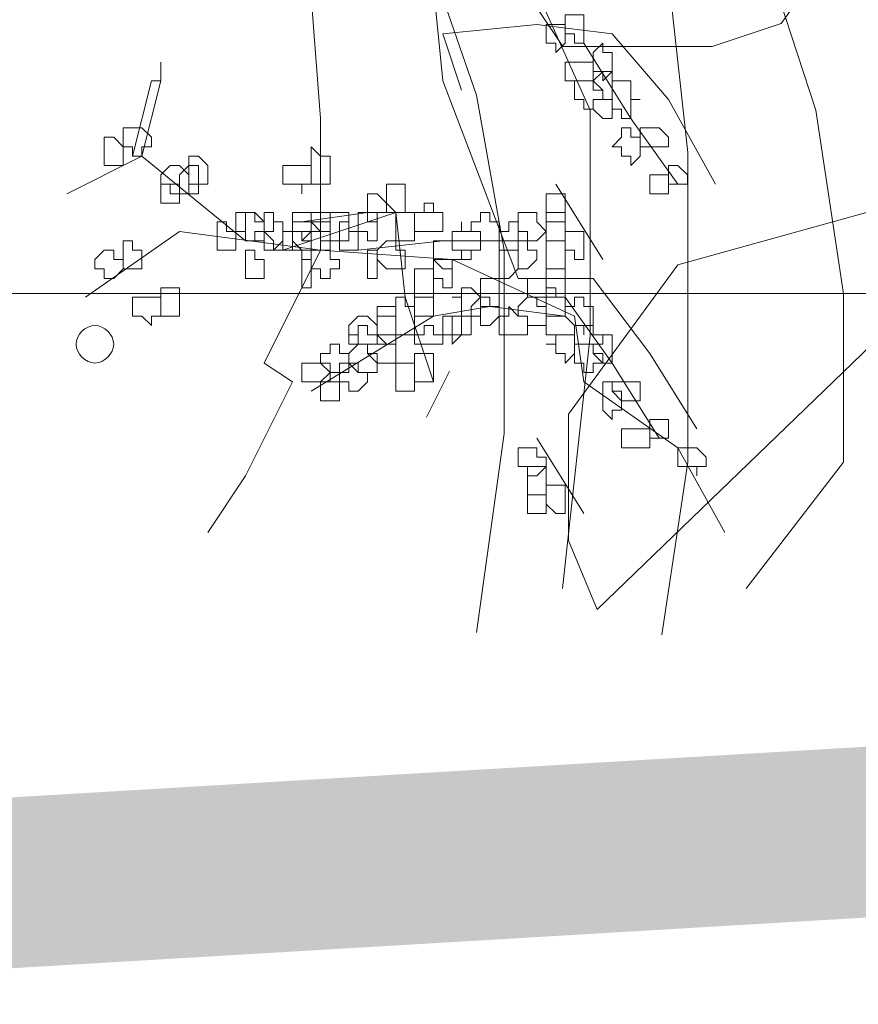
# Model space of a CAD drawing. Header units: millimetres. Extents: x 14400 to 93787, y -21104 to 39413.
# Tile 35 of 256: x 23146 to 23161, y 9741 to 9758. Entities that reach past the tile are written whole.
import ezdxf

# ---------------------------------------------------------------- set-up
doc = ezdxf.new("R2010")
doc.units = ezdxf.units.MM
doc.linetypes.add('HIDDEN', pattern=[9.525, 6.35, -3.175])
for name, color, linetype, lineweight in [('!MODUS_OPIS', 3, 'Continuous', 13), ('__MODUS_ŚCIANY', 2, 'Continuous', 35), ('_MODUS - zielen', 66, 'Continuous', 9), ('Widok', 1, 'Continuous', 15)]:
    doc.layers.add(name, color=color, linetype=linetype, lineweight=lineweight)

msp = doc.modelspace()

# ---------------------------------------------------------------- linework, layer by layer
at = {"layer": '!MODUS_OPIS', "linetype": 'HIDDEN', "ltscale": 2}
msp.add_lwpolyline([(23639.40184, 9753.23322), (22997.375, 9753.23322)], dxfattribs=at)
at = {"layer": '__MODUS_ŚCIANY', "ltscale": 2, "const_width": 3}
msp.add_lwpolyline([(22482.72843, 9742.23322), (23135.03227, 9742.23322), (23219.34561, 9747.23322), (23815.53999, 9747.23322)], dxfattribs=at)
at = {"layer": '_MODUS - zielen', "transparency": 33554687}
for p, q in [((23153.95198, 9756.72508), (23152.23416, 9761.67205)), ((23155.95611, 9756.45848), (23153.95198, 9760.93148)), ((23157.67393, 9755.71791), (23157.18312, 9760.19092)), ((23159.92346, 9756.45848), (23159.18725, 9758.70979)), ((23154.44279, 9753.99981), (23153.95198, 9756.72508)), ((23155.95611, 9752.48906), (23155.95611, 9756.45848)), ((23160.41427, 9753.22962), (23159.92346, 9756.45848)), ((23157.67393, 9750.26736), (23157.67393, 9755.71791)), ((23154.44279, 9750.77095), (23154.44279, 9753.99981)), ((23160.41427, 9750.26736), (23160.41427, 9753.22962)), ((23155.4653, 9748.04567), (23155.95611, 9752.48906)), ((23153.95198, 9747.27549), (23154.44279, 9750.77095)), ((23157.21272, 9747.23322), (23157.67393, 9750.26736)), ((23158.69644, 9748.04567), (23160.41427, 9750.26736))]:
    msp.add_line(p, q, dxfattribs=at)
at = {"layer": '_MODUS - zielen', "transparency": 33554687, "elevation": -6681.00084}
for points in [[(23169.82406, 9769.50574), (23166.58937, 9768.293), (23164.56861, 9766.57493), (23162.54785, 9766.57493), (23158.50528, 9764.65476), (23156.07953, 9762.22941), (23154.66468, 9758.79327), (23155.47256, 9757.58053), (23158.10029, 9757.58053), (23159.31316, 9757.98473), (23162.95179, 9763.03781), (23162.95179, 9766.47381), (23162.95179, 9766.67592)], [(23161.13195, 9754.7507), (23157.49438, 9753.74006), (23155.57408, 9751.11247), (23155.57408, 9748.88908), (23156.07953, 9747.67634), (23161.73892, 9753.13375), (23167.19633, 9752.12311), (23168.40921, 9751.51667), (23168.61118, 9751.31457)]]:
    msp.add_lwpolyline(points, dxfattribs=at)
at = {"layer": '_MODUS - zielen', "transparency": 33554687}
for points in [[(23154.68557, 9753.50207), (23153.36187, 9756.97681), (23153.1964, 9758.63144), (23153.69279, 9760.45154), (23154.52011, 9761.77525), (23155.18197, 9763.42988), (23155.34743, 9766.73915)], [(23151.21084, 9753.99846), (23151.21084, 9756.31495), (23151.04538, 9758.46598), (23150.54899, 9759.95515), (23150.54899, 9761.44432), (23149.05982, 9762.76803), (23147.57065, 9764.2572), (23146.08148, 9765.58091)], [(23153.69279, 9756.81134), (23153.36187, 9757.80412), (23155.0165, 9757.96959), (23156.34021, 9757.80412), (23157.33299, 9756.64588), (23158.16031, 9755.15671)], [(23155.84382, 9757.63866), (23156.67114, 9756.31495), (23157.49845, 9755.15671)], [(23148.39796, 9757.30773), (23148.39796, 9756.97681), (23148.39796, 9756.97681)], [(23148.2325, 9756.97681), (23147.90157, 9755.6531), (23147.90157, 9755.6531)], [(23148.2325, 9756.97681), (23148.39796, 9756.97681), (23148.06704, 9755.6531), (23147.90157, 9755.6531)], [(23149.88713, 9754.16393), (23148.06704, 9755.6531), (23146.74333, 9754.99125)], [(23155.34743, 9755.15671), (23156.17475, 9753.833), (23156.17475, 9753.833)], [(23152.70001, 9753.17115), (23152.53455, 9754.66032), (23150.54899, 9753.99846)], [(23153.1964, 9754.66032), (23152.03816, 9754.66032), (23150.87992, 9754.49486)], [(23151.21084, 9753.99846), (23148.72889, 9754.32939), (23147.07426, 9753.17115)], [(23154.85104, 9754.16393), (23153.36187, 9754.16393), (23151.8727, 9753.99846)], [(23151.21084, 9753.99846), (23150.21806, 9752.0129), (23150.71445, 9751.68198), (23149.88713, 9750.02734), (23149.22528, 9749.03456)], [(23151.21084, 9753.99846), (23153.52733, 9753.833), (23155.67836, 9752.84022)], [(23154.68557, 9753.50207), (23156.00928, 9753.50207), (23156.00928, 9753.50207)], [(23156.00928, 9753.50207), (23157.00206, 9752.17837), (23157.82938, 9750.85466)], [(23153.1964, 9751.68198), (23152.70001, 9753.17115), (23152.70001, 9753.17115)], [(23155.51289, 9753.17115), (23156.34021, 9752.0129), (23157.16753, 9750.6892)], [(23154.18918, 9753.00568), (23153.1964, 9752.84022), (23151.04538, 9751.51651)], [(23155.51289, 9752.84022), (23154.18918, 9753.00568), (23154.18918, 9753.00568)], [(23155.67836, 9752.84022), (23155.84382, 9751.68198), (23157.49845, 9750.52373), (23158.32577, 9749.03456)], [(23153.48052, 9751.87013), (23153.07552, 9751.06172)], [(23155.0165, 9750.6892), (23155.84382, 9749.36549), (23155.84382, 9749.36549)]]:
    msp.add_lwpolyline(points, dxfattribs=at)
for points in [[(23155.67836, 9758.13505), (23155.51289, 9758.13505), (23155.51289, 9757.96959), (23155.51289, 9757.80412), (23155.51289, 9757.80412), (23155.67836, 9757.80412), (23155.67836, 9757.63866), (23155.84382, 9757.63866), (23155.84382, 9757.63866), (23155.84382, 9757.80412), (23155.84382, 9757.80412), (23155.84382, 9757.96959), (23155.84382, 9758.13505), (23155.84382, 9758.13505)], [(23155.18197, 9757.96959), (23155.18197, 9757.80412), (23155.18197, 9757.80412), (23155.18197, 9757.80412), (23155.18197, 9757.63866), (23155.18197, 9757.63866), (23155.18197, 9757.63866), (23155.34743, 9757.63866), (23155.34743, 9757.4732), (23155.51289, 9757.63866), (23155.51289, 9757.63866), (23155.51289, 9757.63866), (23155.51289, 9757.80412), (23155.51289, 9757.80412), (23155.51289, 9757.96959), (23155.34743, 9757.96959)], [(23156.17475, 9757.63866), (23156.00928, 9757.4732), (23156.00928, 9757.30773), (23156.00928, 9757.30773), (23156.00928, 9757.14227), (23156.17475, 9757.14227), (23156.17475, 9756.97681), (23156.17475, 9756.97681), (23156.34021, 9757.14227), (23156.34021, 9757.30773), (23156.34021, 9757.30773), (23156.34021, 9757.4732), (23156.17475, 9757.4732)], [(23155.67836, 9757.30773), (23155.51289, 9757.30773), (23155.51289, 9757.14227), (23155.51289, 9756.97681), (23155.67836, 9756.97681), (23155.67836, 9756.97681), (23155.84382, 9756.97681), (23155.84382, 9756.97681), (23156.00928, 9756.97681), (23156.00928, 9756.97681), (23156.00928, 9757.14227), (23156.00928, 9757.30773), (23155.84382, 9757.30773), (23155.84382, 9757.30773), (23155.84382, 9757.30773)], [(23156.17475, 9757.14227), (23156.00928, 9756.97681), (23156.00928, 9756.97681), (23156.17475, 9756.81134), (23156.17475, 9756.64588), (23156.17475, 9756.64588), (23156.34021, 9756.64588), (23156.34021, 9756.64588), (23156.34021, 9756.81134), (23156.34021, 9756.97681), (23156.34021, 9756.97681), (23156.34021, 9757.14227)], [(23155.84382, 9756.97681), (23155.84382, 9756.97681), (23155.67836, 9756.97681), (23155.67836, 9756.81134), (23155.67836, 9756.64588), (23155.67836, 9756.64588), (23155.84382, 9756.64588), (23155.84382, 9756.48042), (23155.84382, 9756.48042), (23156.00928, 9756.48042), (23156.00928, 9756.64588), (23156.17475, 9756.64588), (23156.17475, 9756.64588), (23156.17475, 9756.81134), (23156.00928, 9756.81134), (23156.00928, 9756.97681)], [(23156.50567, 9756.97681), (23156.34021, 9756.97681), (23156.34021, 9756.81134), (23156.34021, 9756.64588), (23156.34021, 9756.64588), (23156.34021, 9756.48042), (23156.50567, 9756.48042), (23156.50567, 9756.31495), (23156.67114, 9756.31495), (23156.67114, 9756.48042), (23156.67114, 9756.64588), (23156.8366, 9756.64588), (23156.67114, 9756.64588), (23156.67114, 9756.81134), (23156.67114, 9756.97681)], [(23156.17475, 9756.64588), (23156.17475, 9756.64588), (23156.00928, 9756.64588), (23156.00928, 9756.48042), (23156.17475, 9756.31495), (23156.17475, 9756.31495), (23156.17475, 9756.31495), (23156.34021, 9756.31495), (23156.34021, 9756.31495), (23156.34021, 9756.31495), (23156.34021, 9756.48042), (23156.34021, 9756.64588), (23156.34021, 9756.64588), (23156.34021, 9756.64588)], [(23147.90157, 9756.14949), (23147.90157, 9756.14949), (23147.73611, 9756.14949), (23147.73611, 9755.98403), (23147.73611, 9755.81856), (23147.90157, 9755.81856), (23147.90157, 9755.6531), (23147.90157, 9755.6531), (23148.06704, 9755.6531), (23148.06704, 9755.81856), (23148.2325, 9755.81856), (23148.2325, 9755.81856), (23148.2325, 9755.98403), (23148.06704, 9756.14949)], [(23156.50567, 9756.14949), (23156.50567, 9755.98403), (23156.34021, 9755.81856), (23156.50567, 9755.81856), (23156.50567, 9755.6531), (23156.67114, 9755.6531), (23156.67114, 9755.48764), (23156.67114, 9755.48764), (23156.8366, 9755.6531), (23156.8366, 9755.81856), (23156.8366, 9755.81856), (23156.8366, 9755.98403), (23156.67114, 9755.98403), (23156.67114, 9756.14949), (23156.67114, 9756.14949)], [(23157.00206, 9756.14949), (23156.8366, 9756.14949), (23156.8366, 9756.14949), (23156.8366, 9755.98403), (23156.8366, 9755.81856), (23157.00206, 9755.81856), (23157.00206, 9755.81856), (23157.00206, 9755.81856), (23157.16753, 9755.81856), (23157.16753, 9755.81856), (23157.33299, 9755.81856), (23157.33299, 9755.98403), (23157.16753, 9756.14949), (23157.16753, 9756.14949)], [(23147.57065, 9755.98403), (23147.40518, 9755.98403), (23147.40518, 9755.81856), (23147.40518, 9755.81856), (23147.40518, 9755.6531), (23147.40518, 9755.48764), (23147.57065, 9755.48764), (23147.57065, 9755.48764), (23147.73611, 9755.48764), (23147.73611, 9755.6531), (23147.73611, 9755.81856), (23147.73611, 9755.81856)], [(23151.04538, 9755.6531), (23151.04538, 9755.6531), (23151.04538, 9755.48764), (23151.04538, 9755.48764), (23151.04538, 9755.32217), (23151.04538, 9755.32217), (23151.04538, 9755.15671), (23151.21084, 9755.15671), (23151.37631, 9755.15671), (23151.37631, 9755.32217), (23151.37631, 9755.48764), (23151.37631, 9755.48764), (23151.37631, 9755.6531), (23151.21084, 9755.6531), (23151.04538, 9755.81856)], [(23149.05982, 9755.6531), (23148.89435, 9755.6531), (23148.89435, 9755.48764), (23148.89435, 9755.48764), (23148.89435, 9755.32217), (23148.89435, 9755.15671), (23149.05982, 9755.15671), (23149.05982, 9755.15671), (23149.22528, 9755.15671), (23149.22528, 9755.32217), (23149.22528, 9755.48764), (23149.22528, 9755.48764)], [(23148.56343, 9755.48764), (23148.39796, 9755.32217), (23148.39796, 9755.15671), (23148.39796, 9755.15671), (23148.56343, 9755.15671), (23148.56343, 9754.99125), (23148.72889, 9754.99125), (23148.72889, 9754.99125), (23148.89435, 9754.99125), (23148.89435, 9755.15671), (23148.89435, 9755.15671), (23148.89435, 9755.32217), (23148.72889, 9755.48764), (23148.72889, 9755.48764)], [(23148.72889, 9755.32217), (23148.72889, 9755.15671), (23148.72889, 9755.15671), (23148.72889, 9754.99125), (23148.89435, 9754.99125), (23148.89435, 9754.99125), (23149.05982, 9754.99125), (23149.05982, 9754.99125), (23149.05982, 9754.99125), (23149.05982, 9755.15671), (23149.05982, 9755.15671), (23149.05982, 9755.32217), (23149.05982, 9755.32217), (23149.05982, 9755.48764), (23148.89435, 9755.48764)], [(23150.71445, 9755.48764), (23150.71445, 9755.48764), (23150.54899, 9755.48764), (23150.54899, 9755.32217), (23150.54899, 9755.15671), (23150.71445, 9755.15671), (23150.71445, 9755.15671), (23150.87992, 9755.15671), (23150.87992, 9754.99125), (23150.87992, 9754.99125), (23150.87992, 9755.15671), (23151.04538, 9755.15671), (23151.04538, 9755.15671), (23151.04538, 9755.32217), (23151.04538, 9755.48764), (23150.87992, 9755.48764), (23150.87992, 9755.48764), (23150.87992, 9755.48764)], [(23157.33299, 9755.48764), (23157.33299, 9755.48764), (23157.33299, 9755.32217), (23157.33299, 9755.15671), (23157.33299, 9755.15671), (23157.49845, 9755.15671), (23157.49845, 9755.15671), (23157.66392, 9755.15671), (23157.66392, 9755.15671), (23157.66392, 9755.32217), (23157.49845, 9755.48764), (23157.49845, 9755.48764)], [(23148.39796, 9755.15671), (23148.39796, 9755.15671), (23148.39796, 9754.99125), (23148.39796, 9754.99125), (23148.39796, 9754.99125), (23148.39796, 9754.82578), (23148.56343, 9754.82578), (23148.72889, 9754.82578), (23148.72889, 9754.82578), (23148.72889, 9754.99125), (23148.72889, 9754.99125), (23148.72889, 9755.15671), (23148.72889, 9755.15671), (23148.56343, 9755.15671)], [(23152.53455, 9755.15671), (23152.36909, 9755.15671), (23152.36909, 9754.99125), (23152.36909, 9754.99125), (23152.36909, 9754.82578), (23152.53455, 9754.66032), (23152.53455, 9754.66032), (23152.70001, 9754.66032), (23152.70001, 9754.82578), (23152.70001, 9754.99125), (23152.70001, 9754.99125), (23152.70001, 9755.15671)], [(23157.00206, 9755.32217), (23157.00206, 9755.32217), (23157.00206, 9755.15671), (23157.00206, 9755.15671), (23157.00206, 9754.99125), (23157.00206, 9754.99125), (23157.16753, 9754.99125), (23157.33299, 9754.99125), (23157.33299, 9754.99125), (23157.33299, 9755.15671), (23157.33299, 9755.15671), (23157.33299, 9755.32217), (23157.16753, 9755.32217)], [(23152.03816, 9754.99125), (23152.03816, 9754.99125), (23152.03816, 9754.99125), (23152.03816, 9754.82578), (23152.03816, 9754.66032), (23152.03816, 9754.66032), (23152.03816, 9754.49486), (23152.20362, 9754.49486), (23152.20362, 9754.49486), (23152.20362, 9754.66032), (23152.36909, 9754.66032), (23152.36909, 9754.66032), (23152.36909, 9754.82578), (23152.20362, 9754.99125), (23152.20362, 9754.99125)], [(23155.18197, 9754.99125), (23155.18197, 9754.99125), (23155.18197, 9754.82578), (23155.18197, 9754.66032), (23155.18197, 9754.66032), (23155.18197, 9754.49486), (23155.34743, 9754.49486), (23155.51289, 9754.49486), (23155.51289, 9754.66032), (23155.51289, 9754.66032), (23155.51289, 9754.82578), (23155.51289, 9754.99125), (23155.34743, 9754.99125)], [(23153.03094, 9754.82578), (23153.03094, 9754.66032), (23152.86548, 9754.66032), (23152.86548, 9754.66032), (23152.86548, 9754.49486), (23152.86548, 9754.32939), (23153.03094, 9754.32939), (23153.03094, 9754.32939), (23153.1964, 9754.32939), (23153.1964, 9754.32939), (23153.1964, 9754.32939), (23153.36187, 9754.32939), (23153.36187, 9754.49486), (23153.36187, 9754.66032), (23153.1964, 9754.66032), (23153.1964, 9754.66032), (23153.1964, 9754.66032), (23153.1964, 9754.82578)], [(23149.88713, 9754.66032), (23149.72167, 9754.66032), (23149.72167, 9754.49486), (23149.72167, 9754.32939), (23149.72167, 9754.32939), (23149.88713, 9754.32939), (23149.88713, 9754.16393), (23149.88713, 9754.16393), (23150.0526, 9754.16393), (23150.0526, 9754.32939), (23150.21806, 9754.32939), (23150.21806, 9754.32939), (23150.21806, 9754.49486), (23150.0526, 9754.49486), (23150.0526, 9754.66032)], [(23149.88713, 9754.66032), (23149.88713, 9754.66032), (23149.88713, 9754.49486), (23149.88713, 9754.32939), (23149.88713, 9754.32939), (23149.88713, 9754.16393), (23149.88713, 9754.16393), (23150.0526, 9754.16393), (23150.21806, 9754.16393), (23150.21806, 9754.32939), (23150.21806, 9754.32939), (23150.21806, 9754.49486), (23150.0526, 9754.66032)], [(23150.21806, 9754.66032), (23150.21806, 9754.49486), (23150.21806, 9754.32939), (23150.21806, 9754.32939), (23150.21806, 9754.16393), (23150.21806, 9754.16393), (23150.21806, 9753.99846), (23150.38352, 9753.99846), (23150.54899, 9754.16393), (23150.54899, 9754.32939), (23150.54899, 9754.32939), (23150.54899, 9754.49486), (23150.38352, 9754.49486), (23150.38352, 9754.66032)], [(23150.87992, 9754.66032), (23150.71445, 9754.66032), (23150.71445, 9754.66032), (23150.71445, 9754.49486), (23150.71445, 9754.32939), (23150.87992, 9754.32939), (23150.87992, 9754.32939), (23150.87992, 9754.16393), (23151.04538, 9754.32939), (23151.04538, 9754.32939), (23151.04538, 9754.49486), (23151.04538, 9754.49486), (23151.04538, 9754.66032)], [(23151.04538, 9754.66032), (23151.04538, 9754.66032), (23151.04538, 9754.66032), (23151.04538, 9754.49486), (23151.04538, 9754.32939), (23151.04538, 9754.32939), (23151.04538, 9754.32939), (23151.21084, 9754.32939), (23151.21084, 9754.16393), (23151.37631, 9754.16393), (23151.37631, 9754.32939), (23151.37631, 9754.32939), (23151.37631, 9754.32939), (23151.37631, 9754.49486), (23151.37631, 9754.66032), (23151.37631, 9754.66032), (23151.21084, 9754.66032)], [(23151.37631, 9754.66032), (23151.37631, 9754.66032), (23151.37631, 9754.49486), (23151.37631, 9754.32939), (23151.37631, 9754.32939), (23151.37631, 9754.16393), (23151.54177, 9754.16393), (23151.70723, 9754.16393), (23151.70723, 9754.32939), (23151.70723, 9754.32939), (23151.70723, 9754.32939), (23151.70723, 9754.32939), (23151.70723, 9754.49486), (23151.70723, 9754.66032), (23151.54177, 9754.66032)], [(23152.03816, 9754.66032), (23151.8727, 9754.66032), (23151.8727, 9754.49486), (23151.8727, 9754.32939), (23151.8727, 9754.32939), (23152.03816, 9754.32939), (23152.03816, 9754.16393), (23152.03816, 9754.16393), (23152.20362, 9754.16393), (23152.20362, 9754.32939), (23152.20362, 9754.32939), (23152.20362, 9754.32939), (23152.20362, 9754.49486), (23152.20362, 9754.49486), (23152.20362, 9754.66032)], [(23152.53455, 9754.66032), (23152.53455, 9754.49486), (23152.53455, 9754.32939), (23152.53455, 9754.32939), (23152.53455, 9754.16393), (23152.70001, 9754.16393), (23152.86548, 9754.16393), (23152.86548, 9754.16393), (23152.86548, 9754.32939), (23152.86548, 9754.32939), (23152.86548, 9754.49486), (23152.86548, 9754.66032), (23152.70001, 9754.66032)], [(23154.02372, 9754.66032), (23154.02372, 9754.49486), (23153.85826, 9754.49486), (23153.85826, 9754.32939), (23154.02372, 9754.32939), (23154.02372, 9754.16393), (23154.02372, 9754.16393), (23154.18918, 9754.16393), (23154.35465, 9754.16393), (23154.35465, 9754.32939), (23154.35465, 9754.32939), (23154.35465, 9754.49486), (23154.18918, 9754.49486), (23154.18918, 9754.66032)], [(23154.85104, 9754.66032), (23154.68557, 9754.66032), (23154.68557, 9754.49486), (23154.68557, 9754.32939), (23154.68557, 9754.32939), (23154.85104, 9754.32939), (23154.85104, 9754.16393), (23154.85104, 9754.16393), (23155.0165, 9754.16393), (23155.18197, 9754.32939), (23155.18197, 9754.32939), (23155.0165, 9754.49486), (23155.0165, 9754.66032)], [(23155.18197, 9754.66032), (23155.18197, 9754.49486), (23155.18197, 9754.32939), (23155.18197, 9754.32939), (23155.18197, 9754.32939), (23155.18197, 9754.16393), (23155.34743, 9754.16393), (23155.51289, 9754.16393), (23155.51289, 9754.16393), (23155.51289, 9754.32939), (23155.51289, 9754.32939), (23155.51289, 9754.49486), (23155.51289, 9754.49486), (23155.51289, 9754.66032), (23155.34743, 9754.66032)], [(23149.39074, 9754.49486), (23149.39074, 9754.32939), (23149.39074, 9754.32939), (23149.39074, 9754.16393), (23149.39074, 9753.99846), (23149.55621, 9753.99846), (23149.55621, 9753.99846), (23149.55621, 9753.99846), (23149.72167, 9753.99846), (23149.72167, 9754.16393), (23149.72167, 9754.32939), (23149.72167, 9754.32939), (23149.55621, 9754.32939), (23149.55621, 9754.49486), (23149.55621, 9754.49486)], [(23150.38352, 9754.49486), (23150.38352, 9754.32939), (23150.21806, 9754.32939), (23150.21806, 9754.32939), (23150.38352, 9754.16393), (23150.38352, 9753.99846), (23150.54899, 9753.99846), (23150.54899, 9753.99846), (23150.71445, 9753.99846), (23150.71445, 9754.16393), (23150.71445, 9754.32939), (23150.71445, 9754.32939), (23150.54899, 9754.32939), (23150.54899, 9754.49486), (23150.54899, 9754.49486)], [(23150.87992, 9754.49486), (23150.71445, 9754.49486), (23150.71445, 9754.32939), (23150.71445, 9754.32939), (23150.71445, 9754.16393), (23150.87992, 9753.99846), (23150.87992, 9753.99846), (23151.04538, 9753.99846), (23151.04538, 9754.16393), (23151.04538, 9754.16393), (23151.04538, 9754.32939), (23151.04538, 9754.32939), (23151.04538, 9754.49486)], [(23151.04538, 9754.32939), (23150.87992, 9754.32939), (23150.87992, 9754.16393), (23151.04538, 9754.16393), (23151.04538, 9753.99846), (23151.04538, 9753.99846), (23151.21084, 9753.99846), (23151.37631, 9753.99846), (23151.37631, 9754.16393), (23151.37631, 9754.32939), (23151.21084, 9754.32939), (23151.04538, 9754.49486)], [(23151.04538, 9754.49486), (23151.04538, 9754.49486), (23151.04538, 9754.32939), (23151.04538, 9754.32939), (23151.04538, 9754.16393), (23151.04538, 9753.99846), (23151.21084, 9753.99846), (23151.37631, 9753.99846), (23151.37631, 9754.16393), (23151.37631, 9754.32939), (23151.37631, 9754.32939), (23151.37631, 9754.49486), (23151.21084, 9754.49486)], [(23151.70723, 9754.49486), (23151.54177, 9754.49486), (23151.54177, 9754.32939), (23151.54177, 9754.32939), (23151.54177, 9754.16393), (23151.54177, 9753.99846), (23151.70723, 9753.99846), (23151.70723, 9753.99846), (23151.70723, 9753.99846), (23151.70723, 9753.99846), (23151.8727, 9753.99846), (23151.8727, 9754.16393), (23151.8727, 9754.32939), (23151.8727, 9754.32939), (23151.70723, 9754.32939)], [(23153.69279, 9754.32939), (23153.52733, 9754.32939), (23153.52733, 9754.32939), (23153.52733, 9754.16393), (23153.52733, 9753.99846), (23153.69279, 9753.99846), (23153.69279, 9753.99846), (23153.69279, 9753.99846), (23153.85826, 9753.99846), (23153.85826, 9753.99846), (23154.02372, 9753.99846), (23154.02372, 9754.16393), (23154.02372, 9754.32939), (23153.85826, 9754.32939), (23153.85826, 9754.32939), (23153.69279, 9754.32939), (23153.69279, 9754.49486), (23153.69279, 9754.49486)], [(23154.52011, 9754.32939), (23154.35465, 9754.32939), (23154.35465, 9754.32939), (23154.35465, 9754.16393), (23154.35465, 9753.99846), (23154.52011, 9753.99846), (23154.52011, 9753.99846), (23154.68557, 9753.99846), (23154.68557, 9753.99846), (23154.68557, 9753.99846), (23154.68557, 9754.16393), (23154.68557, 9754.32939), (23154.68557, 9754.32939), (23154.68557, 9754.32939), (23154.68557, 9754.49486), (23154.52011, 9754.49486)], [(23150.71445, 9754.32939), (23150.71445, 9754.32939), (23150.54899, 9754.32939), (23150.54899, 9754.16393), (23150.54899, 9753.99846), (23150.71445, 9753.99846), (23150.87992, 9753.99846), (23150.87992, 9753.833), (23150.87992, 9753.833), (23150.87992, 9753.99846), (23151.04538, 9753.99846), (23151.04538, 9753.99846), (23151.04538, 9754.16393), (23151.04538, 9754.32939), (23150.87992, 9754.32939), (23150.87992, 9754.32939), (23150.87992, 9754.32939)], [(23153.69279, 9754.32939), (23153.69279, 9754.32939), (23153.52733, 9754.32939), (23153.52733, 9754.16393), (23153.52733, 9753.99846), (23153.69279, 9753.99846), (23153.69279, 9753.99846), (23153.69279, 9753.99846), (23153.69279, 9753.833), (23153.85826, 9753.833), (23153.85826, 9753.99846), (23154.02372, 9753.99846), (23154.02372, 9753.99846), (23154.02372, 9754.16393), (23154.02372, 9754.32939), (23153.85826, 9754.32939), (23153.85826, 9754.32939)], [(23155.67836, 9754.32939), (23155.51289, 9754.32939), (23155.51289, 9754.16393), (23155.51289, 9753.99846), (23155.51289, 9753.99846), (23155.67836, 9753.99846), (23155.67836, 9753.833), (23155.84382, 9753.833), (23155.84382, 9753.833), (23155.84382, 9753.99846), (23155.84382, 9753.99846), (23155.84382, 9754.16393), (23155.84382, 9754.32939), (23155.84382, 9754.32939)], [(23147.90157, 9754.16393), (23147.73611, 9754.16393), (23147.73611, 9753.99846), (23147.73611, 9753.99846), (23147.73611, 9753.833), (23147.73611, 9753.66754), (23147.90157, 9753.66754), (23147.90157, 9753.66754), (23147.90157, 9753.66754), (23148.06704, 9753.66754), (23148.06704, 9753.833), (23148.06704, 9753.99846), (23148.06704, 9753.99846), (23147.90157, 9753.99846)], [(23152.36909, 9754.16393), (23152.20362, 9753.99846), (23152.20362, 9753.99846), (23152.20362, 9753.833), (23152.36909, 9753.66754), (23152.53455, 9753.66754), (23152.53455, 9753.66754), (23152.53455, 9753.66754), (23152.53455, 9753.66754), (23152.70001, 9753.66754), (23152.70001, 9753.833), (23152.70001, 9753.99846), (23152.53455, 9753.99846), (23152.53455, 9754.16393)], [(23153.36187, 9754.16393), (23153.1964, 9754.16393), (23153.1964, 9753.99846), (23153.1964, 9753.99846), (23153.1964, 9753.833), (23153.36187, 9753.66754), (23153.52733, 9753.66754), (23153.52733, 9753.66754), (23153.52733, 9753.833), (23153.69279, 9753.833), (23153.69279, 9753.99846), (23153.52733, 9753.99846), (23153.52733, 9754.16393), (23153.52733, 9754.16393)], [(23154.68557, 9754.16393), (23154.68557, 9754.16393), (23154.68557, 9753.99846), (23154.68557, 9753.99846), (23154.68557, 9753.833), (23154.68557, 9753.833), (23154.68557, 9753.66754), (23154.85104, 9753.66754), (23154.85104, 9753.66754), (23155.0165, 9753.833), (23155.0165, 9753.99846), (23155.0165, 9753.99846), (23154.85104, 9753.99846), (23154.85104, 9754.16393), (23154.85104, 9754.16393)], [(23155.18197, 9754.16393), (23155.18197, 9753.99846), (23155.18197, 9753.99846), (23155.18197, 9753.99846), (23155.18197, 9753.833), (23155.18197, 9753.833), (23155.18197, 9753.66754), (23155.34743, 9753.66754), (23155.34743, 9753.66754), (23155.51289, 9753.66754), (23155.51289, 9753.66754), (23155.51289, 9753.833), (23155.51289, 9753.99846), (23155.51289, 9753.99846), (23155.51289, 9753.99846), (23155.51289, 9754.16393), (23155.34743, 9754.16393)], [(23147.40518, 9753.99846), (23147.23972, 9753.833), (23147.23972, 9753.66754), (23147.23972, 9753.66754), (23147.40518, 9753.66754), (23147.40518, 9753.50207), (23147.57065, 9753.50207), (23147.57065, 9753.50207), (23147.73611, 9753.66754), (23147.73611, 9753.66754), (23147.73611, 9753.833), (23147.57065, 9753.833), (23147.57065, 9753.99846), (23147.57065, 9753.99846)], [(23149.88713, 9753.99846), (23149.88713, 9753.833), (23149.88713, 9753.66754), (23149.88713, 9753.66754), (23149.88713, 9753.50207), (23149.88713, 9753.50207), (23149.88713, 9753.50207), (23150.0526, 9753.50207), (23150.21806, 9753.50207), (23150.21806, 9753.66754), (23150.21806, 9753.66754), (23150.21806, 9753.833), (23150.0526, 9753.833), (23150.0526, 9753.99846)], [(23151.21084, 9753.99846), (23151.04538, 9753.99846), (23151.04538, 9753.833), (23151.04538, 9753.66754), (23151.04538, 9753.66754), (23151.21084, 9753.66754), (23151.21084, 9753.50207), (23151.37631, 9753.50207), (23151.37631, 9753.50207), (23151.37631, 9753.66754), (23151.54177, 9753.66754), (23151.54177, 9753.66754), (23151.54177, 9753.833), (23151.37631, 9753.833), (23151.37631, 9753.99846), (23151.37631, 9753.99846)], [(23152.03816, 9753.99846), (23152.03816, 9753.99846), (23152.03816, 9753.833), (23152.03816, 9753.66754), (23152.03816, 9753.66754), (23152.03816, 9753.50207), (23152.20362, 9753.50207), (23152.20362, 9753.50207), (23152.20362, 9753.66754), (23152.20362, 9753.66754), (23152.20362, 9753.833), (23152.20362, 9753.99846), (23152.20362, 9753.99846)], [(23154.35465, 9753.99846), (23154.35465, 9753.99846), (23154.35465, 9753.833), (23154.35465, 9753.66754), (23154.35465, 9753.66754), (23154.35465, 9753.66754), (23154.35465, 9753.50207), (23154.52011, 9753.50207), (23154.68557, 9753.66754), (23154.68557, 9753.66754), (23154.68557, 9753.833), (23154.68557, 9753.99846), (23154.52011, 9753.99846), (23154.52011, 9753.99846)], [(23150.87992, 9753.833), (23150.87992, 9753.66754), (23150.87992, 9753.66754), (23150.87992, 9753.50207), (23150.87992, 9753.50207), (23150.87992, 9753.50207), (23150.87992, 9753.33661), (23151.04538, 9753.33661), (23151.04538, 9753.50207), (23151.04538, 9753.50207), (23151.04538, 9753.66754), (23151.04538, 9753.66754), (23151.04538, 9753.66754), (23151.04538, 9753.833)], [(23153.1964, 9753.833), (23153.1964, 9753.66754), (23153.1964, 9753.66754), (23153.1964, 9753.66754), (23153.1964, 9753.50207), (23153.1964, 9753.50207), (23153.1964, 9753.50207), (23153.36187, 9753.50207), (23153.36187, 9753.33661), (23153.52733, 9753.33661), (23153.52733, 9753.50207), (23153.52733, 9753.50207), (23153.52733, 9753.50207), (23153.52733, 9753.66754), (23153.52733, 9753.66754), (23153.52733, 9753.833), (23153.36187, 9753.833)], [(23152.86548, 9753.66754), (23152.86548, 9753.66754), (23152.86548, 9753.50207), (23152.86548, 9753.50207), (23152.86548, 9753.33661), (23152.86548, 9753.17115), (23153.03094, 9753.17115), (23153.1964, 9753.17115), (23153.1964, 9753.33661), (23153.1964, 9753.50207), (23153.1964, 9753.50207), (23153.1964, 9753.66754), (23153.03094, 9753.66754)], [(23155.18197, 9753.66754), (23155.18197, 9753.66754), (23155.18197, 9753.50207), (23155.18197, 9753.50207), (23155.18197, 9753.33661), (23155.18197, 9753.17115), (23155.34743, 9753.17115), (23155.51289, 9753.17115), (23155.51289, 9753.33661), (23155.51289, 9753.33661), (23155.51289, 9753.50207), (23155.51289, 9753.50207), (23155.51289, 9753.66754), (23155.34743, 9753.66754)], [(23154.02372, 9753.50207), (23154.02372, 9753.50207), (23154.02372, 9753.50207), (23154.02372, 9753.33661), (23154.02372, 9753.17115), (23154.02372, 9753.17115), (23154.02372, 9753.17115), (23154.02372, 9753.00568), (23154.18918, 9753.00568), (23154.35465, 9753.00568), (23154.35465, 9753.17115), (23154.35465, 9753.17115), (23154.35465, 9753.17115), (23154.35465, 9753.33661), (23154.35465, 9753.33661), (23154.35465, 9753.50207), (23154.18918, 9753.50207), (23154.18918, 9753.50207)], [(23154.85104, 9753.50207), (23154.85104, 9753.50207), (23154.85104, 9753.50207), (23154.85104, 9753.33661), (23154.85104, 9753.17115), (23154.85104, 9753.17115), (23154.85104, 9753.17115), (23155.0165, 9753.17115), (23155.18197, 9753.17115), (23155.18197, 9753.17115), (23155.18197, 9753.33661), (23155.18197, 9753.50207), (23155.0165, 9753.50207)], [(23148.39796, 9753.33661), (23148.39796, 9753.33661), (23148.39796, 9753.17115), (23148.39796, 9753.17115), (23148.39796, 9753.00568), (23148.39796, 9752.84022), (23148.56343, 9752.84022), (23148.72889, 9752.84022), (23148.72889, 9753.00568), (23148.72889, 9753.17115), (23148.72889, 9753.17115), (23148.72889, 9753.33661), (23148.56343, 9753.33661)], [(23153.69279, 9753.33661), (23153.69279, 9753.17115), (23153.52733, 9753.17115), (23153.69279, 9753.17115), (23153.69279, 9753.00568), (23153.69279, 9752.84022), (23153.69279, 9752.84022), (23153.85826, 9752.84022), (23154.02372, 9752.84022), (23154.02372, 9753.00568), (23154.02372, 9753.17115), (23154.02372, 9753.17115), (23153.85826, 9753.33661)], [(23155.18197, 9753.33661), (23155.18197, 9753.33661), (23155.18197, 9753.17115), (23155.18197, 9753.17115), (23155.18197, 9753.00568), (23155.18197, 9752.84022), (23155.18197, 9752.84022), (23155.18197, 9752.84022), (23155.34743, 9752.84022), (23155.51289, 9752.84022), (23155.51289, 9753.00568), (23155.51289, 9753.17115), (23155.51289, 9753.17115), (23155.34743, 9753.17115), (23155.34743, 9753.33661)], [(23148.06704, 9753.17115), (23148.06704, 9753.17115), (23147.90157, 9753.17115), (23147.90157, 9753.00568), (23147.90157, 9752.84022), (23148.06704, 9752.84022), (23148.2325, 9752.67476), (23148.2325, 9752.67476), (23148.2325, 9752.84022), (23148.39796, 9752.84022), (23148.39796, 9752.84022), (23148.39796, 9753.00568), (23148.39796, 9753.17115), (23148.2325, 9753.17115), (23148.2325, 9753.17115)], [(23152.53455, 9753.17115), (23152.53455, 9753.00568), (23152.53455, 9753.00568), (23152.53455, 9752.84022), (23152.53455, 9752.84022), (23152.53455, 9752.67476), (23152.53455, 9752.67476), (23152.53455, 9752.50929), (23152.70001, 9752.50929), (23152.86548, 9752.50929), (23152.86548, 9752.67476), (23152.86548, 9752.84022), (23152.86548, 9752.84022), (23152.86548, 9752.84022), (23152.86548, 9753.00568), (23152.70001, 9753.00568), (23152.70001, 9753.17115)], [(23152.86548, 9753.17115), (23152.86548, 9753.17115), (23152.86548, 9753.17115), (23152.86548, 9753.00568), (23152.86548, 9752.84022), (23152.86548, 9752.84022), (23153.03094, 9752.84022), (23153.1964, 9752.84022), (23153.1964, 9752.84022), (23153.1964, 9752.84022), (23153.1964, 9753.00568), (23153.1964, 9753.17115), (23153.1964, 9753.17115), (23153.03094, 9753.17115)], [(23154.02372, 9753.17115), (23153.85826, 9753.00568), (23153.85826, 9752.84022), (23153.85826, 9752.84022), (23154.02372, 9752.84022), (23154.02372, 9752.67476), (23154.02372, 9752.67476), (23154.18918, 9752.67476), (23154.35465, 9752.84022), (23154.35465, 9752.84022), (23154.35465, 9753.00568), (23154.18918, 9753.00568), (23154.18918, 9753.17115)], [(23154.85104, 9753.17115), (23154.68557, 9753.00568), (23154.68557, 9752.84022), (23154.68557, 9752.84022), (23154.85104, 9752.84022), (23154.85104, 9752.67476), (23154.85104, 9752.67476), (23155.0165, 9752.67476), (23155.18197, 9752.67476), (23155.18197, 9752.84022), (23155.18197, 9752.84022), (23155.18197, 9753.00568), (23155.0165, 9753.00568), (23155.0165, 9753.17115)], [(23155.67836, 9753.17115), (23155.67836, 9753.00568), (23155.51289, 9753.00568), (23155.51289, 9752.84022), (23155.51289, 9752.84022), (23155.67836, 9752.67476), (23155.84382, 9752.67476), (23155.84382, 9752.50929), (23155.84382, 9752.50929), (23155.84382, 9752.67476), (23156.00928, 9752.67476), (23156.00928, 9752.84022), (23156.00928, 9752.84022), (23156.00928, 9753.00568), (23155.84382, 9753.00568), (23155.84382, 9753.17115), (23155.84382, 9753.17115)], [(23152.20362, 9753.00568), (23152.20362, 9753.00568), (23152.20362, 9752.84022), (23152.20362, 9752.84022), (23152.20362, 9752.67476), (23152.20362, 9752.50929), (23152.20362, 9752.50929), (23152.36909, 9752.50929), (23152.53455, 9752.50929), (23152.53455, 9752.67476), (23152.53455, 9752.67476), (23152.53455, 9752.84022), (23152.53455, 9752.84022), (23152.53455, 9752.84022), (23152.53455, 9753.00568), (23152.36909, 9753.00568)], [(23153.69279, 9752.84022), (23153.52733, 9752.84022), (23153.52733, 9752.84022), (23153.52733, 9752.67476), (23153.52733, 9752.50929), (23153.69279, 9752.50929), (23153.69279, 9752.50929), (23153.69279, 9752.50929), (23153.85826, 9752.50929), (23153.85826, 9752.50929), (23153.85826, 9752.67476), (23153.85826, 9752.84022), (23153.85826, 9752.84022), (23153.69279, 9752.84022), (23153.69279, 9753.00568)], [(23154.52011, 9752.84022), (23154.35465, 9752.84022), (23154.35465, 9752.84022), (23154.35465, 9752.67476), (23154.35465, 9752.50929), (23154.52011, 9752.50929), (23154.52011, 9752.50929), (23154.68557, 9752.50929), (23154.68557, 9752.50929), (23154.68557, 9752.50929), (23154.85104, 9752.50929), (23154.85104, 9752.67476), (23154.85104, 9752.84022), (23154.68557, 9752.84022), (23154.68557, 9752.84022), (23154.68557, 9752.84022), (23154.52011, 9753.00568)], [(23151.8727, 9752.84022), (23151.70723, 9752.67476), (23151.70723, 9752.50929), (23151.8727, 9752.50929), (23151.8727, 9752.34383), (23152.03816, 9752.34383), (23152.03816, 9752.34383), (23152.20362, 9752.34383), (23152.20362, 9752.50929), (23152.20362, 9752.50929), (23152.20362, 9752.67476), (23152.03816, 9752.84022), (23152.03816, 9752.84022)], [(23152.20362, 9752.84022), (23152.20362, 9752.84022), (23152.20362, 9752.67476), (23152.20362, 9752.50929), (23152.20362, 9752.50929), (23152.20362, 9752.50929), (23152.20362, 9752.34383), (23152.36909, 9752.34383), (23152.53455, 9752.34383), (23152.53455, 9752.50929), (23152.53455, 9752.50929), (23152.53455, 9752.67476), (23152.53455, 9752.84022), (23152.36909, 9752.84022), (23152.36909, 9752.84022)], [(23153.36187, 9752.84022), (23153.36187, 9752.84022), (23153.36187, 9752.67476), (23153.36187, 9752.50929), (23153.36187, 9752.50929), (23153.52733, 9752.50929), (23153.52733, 9752.34383), (23153.52733, 9752.34383), (23153.69279, 9752.50929), (23153.69279, 9752.50929), (23153.69279, 9752.67476), (23153.69279, 9752.84022), (23153.52733, 9752.84022), (23153.52733, 9752.84022), (23153.52733, 9752.84022)], [(23155.34743, 9752.84022), (23155.18197, 9752.84022), (23155.18197, 9752.84022), (23155.18197, 9752.67476), (23155.18197, 9752.50929), (23155.34743, 9752.50929), (23155.51289, 9752.50929), (23155.51289, 9752.50929), (23155.51289, 9752.50929), (23155.67836, 9752.50929), (23155.67836, 9752.67476), (23155.51289, 9752.84022), (23155.51289, 9752.84022), (23155.51289, 9752.84022)], [(23151.8727, 9752.67476), (23151.8727, 9752.50929), (23151.70723, 9752.50929), (23151.70723, 9752.50929), (23151.70723, 9752.34383), (23151.8727, 9752.34383), (23151.8727, 9752.34383), (23152.03816, 9752.34383), (23152.03816, 9752.34383), (23152.20362, 9752.34383), (23152.20362, 9752.34383), (23152.20362, 9752.50929), (23152.03816, 9752.50929), (23152.03816, 9752.67476), (23152.03816, 9752.67476)], [(23153.03094, 9752.67476), (23153.03094, 9752.50929), (23152.86548, 9752.50929), (23152.86548, 9752.50929), (23152.86548, 9752.34383), (23153.03094, 9752.34383), (23153.03094, 9752.34383), (23153.1964, 9752.34383), (23153.1964, 9752.34383), (23153.36187, 9752.34383), (23153.36187, 9752.34383), (23153.36187, 9752.50929), (23153.1964, 9752.50929), (23153.1964, 9752.67476), (23153.1964, 9752.67476)], [(23155.84382, 9752.67476), (23155.67836, 9752.67476), (23155.67836, 9752.50929), (23155.67836, 9752.50929), (23155.67836, 9752.34383), (23155.84382, 9752.34383), (23155.84382, 9752.34383), (23155.84382, 9752.34383), (23156.00928, 9752.34383), (23156.00928, 9752.34383), (23156.17475, 9752.34383), (23156.17475, 9752.50929), (23156.00928, 9752.50929), (23156.00928, 9752.67476)], [(23152.20362, 9752.34383), (23152.03816, 9752.34383), (23152.03816, 9752.17837), (23152.20362, 9752.17837), (23152.20362, 9752.0129), (23152.20362, 9752.0129), (23152.36909, 9752.0129), (23152.53455, 9752.0129), (23152.53455, 9752.17837), (23152.53455, 9752.34383), (23152.36909, 9752.34383), (23152.20362, 9752.50929)], [(23155.34743, 9752.50929), (23155.34743, 9752.50929), (23155.34743, 9752.34383), (23155.18197, 9752.34383), (23155.34743, 9752.34383), (23155.34743, 9752.17837), (23155.51289, 9752.17837), (23155.51289, 9752.0129), (23155.51289, 9752.0129), (23155.67836, 9752.17837), (23155.67836, 9752.34383), (23155.67836, 9752.34383), (23155.67836, 9752.50929), (23155.51289, 9752.50929), (23155.51289, 9752.50929), (23155.51289, 9752.50929)], [(23156.17475, 9752.50929), (23156.17475, 9752.34383), (23156.00928, 9752.34383), (23156.00928, 9752.34383), (23156.00928, 9752.17837), (23156.17475, 9752.17837), (23156.17475, 9752.0129), (23156.17475, 9752.0129), (23156.17475, 9752.0129), (23156.34021, 9752.0129), (23156.34021, 9752.0129), (23156.34021, 9752.0129), (23156.34021, 9752.17837), (23156.34021, 9752.34383), (23156.34021, 9752.34383), (23156.34021, 9752.34383), (23156.34021, 9752.50929)], [(23151.37631, 9752.34383), (23151.37631, 9752.17837), (23151.21084, 9752.17837), (23151.21084, 9752.0129), (23151.21084, 9752.0129), (23151.37631, 9752.0129), (23151.37631, 9751.84744), (23151.37631, 9751.84744), (23151.54177, 9751.84744), (23151.70723, 9751.84744), (23151.70723, 9752.0129), (23151.70723, 9752.0129), (23151.70723, 9752.17837), (23151.54177, 9752.17837), (23151.54177, 9752.34383)], [(23151.8727, 9752.34383), (23151.70723, 9752.17837), (23151.70723, 9752.0129), (23151.70723, 9752.0129), (23151.8727, 9751.84744), (23152.03816, 9751.84744), (23152.03816, 9751.84744), (23152.20362, 9751.84744), (23152.20362, 9752.0129), (23152.20362, 9752.0129), (23152.03816, 9752.17837), (23152.03816, 9752.34383)], [(23155.84382, 9752.34383), (23155.67836, 9752.34383), (23155.67836, 9752.17837), (23155.67836, 9752.0129), (23155.67836, 9752.0129), (23155.84382, 9752.0129), (23155.84382, 9751.84744), (23155.84382, 9751.84744), (23156.00928, 9751.84744), (23156.00928, 9752.0129), (23156.17475, 9752.0129), (23156.17475, 9752.0129), (23156.00928, 9752.17837), (23156.00928, 9752.34383)], [(23152.86548, 9752.17837), (23152.86548, 9752.0129), (23152.86548, 9752.0129), (23152.86548, 9751.84744), (23152.86548, 9751.84744), (23152.86548, 9751.68198), (23153.03094, 9751.68198), (23153.1964, 9751.68198), (23153.1964, 9751.68198), (23153.1964, 9751.84744), (23153.1964, 9752.0129), (23153.1964, 9752.0129), (23153.1964, 9752.0129), (23153.1964, 9752.17837), (23153.03094, 9752.17837)], [(23151.04538, 9752.0129), (23150.87992, 9752.0129), (23150.87992, 9752.0129), (23150.87992, 9751.84744), (23150.87992, 9751.68198), (23151.04538, 9751.68198), (23151.04538, 9751.68198), (23151.04538, 9751.68198), (23151.21084, 9751.68198), (23151.37631, 9751.68198), (23151.37631, 9751.84744), (23151.21084, 9752.0129), (23151.21084, 9752.0129)], [(23151.70723, 9752.0129), (23151.54177, 9752.0129), (23151.54177, 9751.84744), (23151.54177, 9751.68198), (23151.54177, 9751.68198), (23151.70723, 9751.68198), (23151.70723, 9751.51651), (23151.70723, 9751.51651), (23151.8727, 9751.51651), (23152.03816, 9751.68198), (23152.03816, 9751.68198), (23152.03816, 9751.84744), (23151.8727, 9751.84744), (23151.8727, 9752.0129)], [(23152.53455, 9752.0129), (23152.53455, 9752.0129), (23152.53455, 9751.84744), (23152.53455, 9751.68198), (23152.53455, 9751.68198), (23152.53455, 9751.68198), (23152.53455, 9751.51651), (23152.70001, 9751.51651), (23152.86548, 9751.51651), (23152.86548, 9751.68198), (23152.86548, 9751.68198), (23152.86548, 9751.68198), (23152.86548, 9751.84744), (23152.86548, 9751.84744), (23152.86548, 9752.0129), (23152.70001, 9752.0129)], [(23151.37631, 9751.84744), (23151.21084, 9751.68198), (23151.21084, 9751.68198), (23151.21084, 9751.51651), (23151.21084, 9751.35105), (23151.37631, 9751.35105), (23151.37631, 9751.35105), (23151.37631, 9751.35105), (23151.54177, 9751.35105), (23151.54177, 9751.35105), (23151.54177, 9751.51651), (23151.54177, 9751.68198), (23151.54177, 9751.68198), (23151.37631, 9751.68198)], [(23156.17475, 9751.68198), (23156.17475, 9751.51651), (23156.17475, 9751.51651), (23156.17475, 9751.35105), (23156.17475, 9751.35105), (23156.17475, 9751.18559), (23156.17475, 9751.18559), (23156.34021, 9751.02012), (23156.34021, 9751.02012), (23156.34021, 9751.18559), (23156.50567, 9751.18559), (23156.50567, 9751.35105), (23156.50567, 9751.35105), (23156.34021, 9751.51651), (23156.34021, 9751.68198)], [(23156.50567, 9751.68198), (23156.50567, 9751.68198), (23156.34021, 9751.68198), (23156.34021, 9751.51651), (23156.50567, 9751.51651), (23156.50567, 9751.35105), (23156.50567, 9751.35105), (23156.67114, 9751.35105), (23156.67114, 9751.35105), (23156.8366, 9751.35105), (23156.8366, 9751.35105), (23156.8366, 9751.51651), (23156.8366, 9751.68198), (23156.8366, 9751.68198), (23156.67114, 9751.68198), (23156.67114, 9751.68198)], [(23157.00206, 9751.02012), (23157.00206, 9751.02012), (23157.00206, 9751.02012), (23157.00206, 9750.85466), (23157.00206, 9750.85466), (23157.00206, 9750.6892), (23157.00206, 9750.6892), (23157.16753, 9750.6892), (23157.33299, 9750.6892), (23157.33299, 9750.85466), (23157.33299, 9750.85466), (23157.33299, 9751.02012), (23157.16753, 9751.02012)], [(23156.67114, 9750.85466), (23156.50567, 9750.85466), (23156.50567, 9750.6892), (23156.50567, 9750.52373), (23156.67114, 9750.52373), (23156.67114, 9750.52373), (23156.67114, 9750.52373), (23156.8366, 9750.52373), (23157.00206, 9750.52373), (23157.00206, 9750.52373), (23157.00206, 9750.6892), (23157.00206, 9750.85466), (23156.8366, 9750.85466), (23156.8366, 9750.85466)], [(23154.85104, 9750.52373), (23154.68557, 9750.52373), (23154.68557, 9750.35827), (23154.68557, 9750.19281), (23154.85104, 9750.19281), (23154.85104, 9750.02734), (23154.85104, 9750.02734), (23155.0165, 9750.02734), (23155.18197, 9750.19281), (23155.18197, 9750.19281), (23155.18197, 9750.35827), (23155.0165, 9750.35827), (23155.0165, 9750.52373)], [(23157.66392, 9750.52373), (23157.49845, 9750.52373), (23157.49845, 9750.35827), (23157.49845, 9750.19281), (23157.66392, 9750.19281), (23157.82938, 9750.19281), (23157.82938, 9750.02734), (23157.82938, 9750.02734), (23157.82938, 9750.19281), (23157.99484, 9750.19281), (23157.99484, 9750.19281), (23157.99484, 9750.35827), (23157.82938, 9750.52373), (23157.82938, 9750.52373)], [(23154.85104, 9750.19281), (23154.85104, 9750.19281), (23154.85104, 9750.02734), (23154.85104, 9749.86188), (23154.85104, 9749.86188), (23154.85104, 9749.69641), (23154.85104, 9749.69641), (23155.0165, 9749.69641), (23155.18197, 9749.69641), (23155.18197, 9749.86188), (23155.18197, 9749.86188), (23155.18197, 9749.86188), (23155.18197, 9749.86188), (23155.18197, 9750.02734), (23155.18197, 9750.19281), (23155.0165, 9750.19281)], [(23155.18197, 9749.86188), (23155.18197, 9749.86188), (23155.18197, 9749.69641), (23155.18197, 9749.69641), (23155.18197, 9749.53095), (23155.34743, 9749.36549), (23155.51289, 9749.36549), (23155.51289, 9749.53095), (23155.51289, 9749.69641), (23155.51289, 9749.69641), (23155.51289, 9749.86188), (23155.51289, 9749.86188), (23155.34743, 9749.86188)], [(23154.85104, 9749.69641), (23154.85104, 9749.69641), (23154.85104, 9749.53095), (23154.85104, 9749.36549), (23154.85104, 9749.36549), (23155.0165, 9749.36549), (23155.18197, 9749.36549), (23155.18197, 9749.36549), (23155.18197, 9749.53095), (23155.18197, 9749.53095), (23155.18197, 9749.69641), (23155.18197, 9749.69641), (23155.0165, 9749.69641)]]:
    msp.add_lwpolyline(points, close=True, dxfattribs=at)
msp.add_open_spline([(23147.57065, 9752.34383), (23147.57065, 9752.50929), (23147.40518, 9752.67476), (23147.23972, 9752.67476), (23147.23972, 9752.67476), (23147.07426, 9752.67476), (23146.90879, 9752.50929), (23146.90879, 9752.34383), (23146.90879, 9752.34383), (23146.90879, 9752.17837), (23147.07426, 9752.0129), (23147.23972, 9752.0129), (23147.23972, 9752.0129), (23147.40518, 9752.0129), (23147.57065, 9752.17837), (23147.57065, 9752.34383)], degree=3, knots=[0, 0, 0, 0, 0.0625, 0.0625, 0.0625, 0.062501, 0.125, 0.125, 0.125, 0.125001, 0.1875, 0.1875, 0.1875, 0.187501, 1, 1, 1, 1], dxfattribs=at)
at = {"layer": 'Widok', "ltscale": 2}
msp.add_lwpolyline([(23134.90184, 9742.23322), (23134.90184, 9753.23322), (23217.90184, 9753.23322)], dxfattribs=at)

doc.saveas('drawing.dxf')
